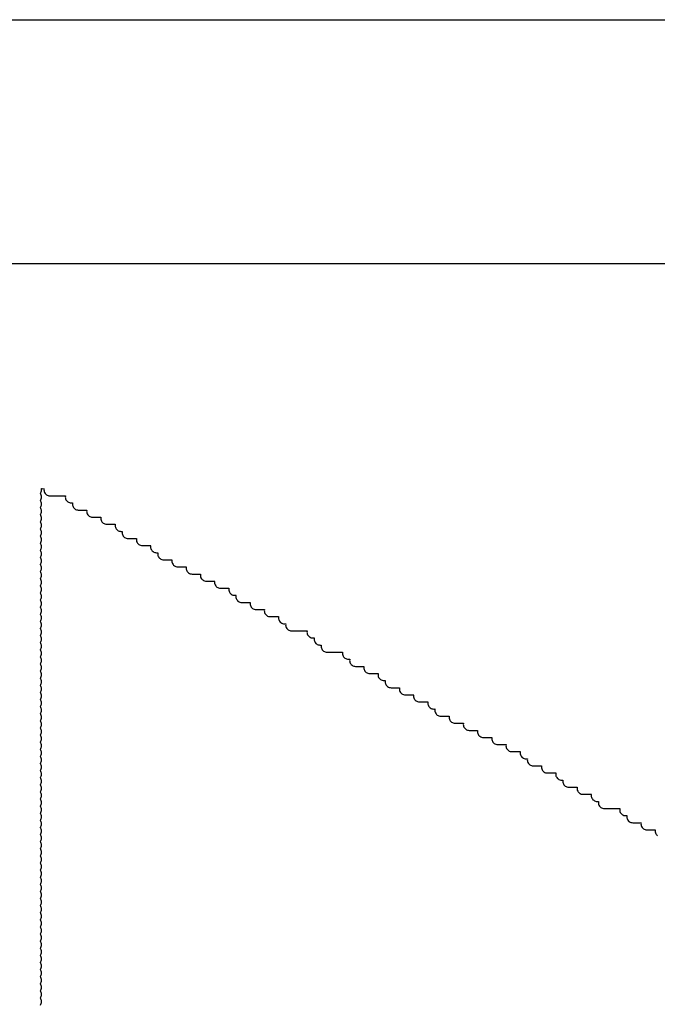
# Model space of a CAD drawing. Extents: x -0.28 to 1.53, y -0.26 to 1.53.
# Tile 17 of 45: x 1.09 to 1.14, y 1.42 to 1.5. Entities that reach past the tile are written whole.
import ezdxf

# ---------------------------------------------------------------- set-up
doc = ezdxf.new("R2010")
doc.units = 0
doc.header["$MEASUREMENT"] = 0
doc.layers.add('PCB', color=7, linetype='CONTINUOUS')
doc.layers.add('SLK-NS', color=7, linetype='CONTINUOUS')

msp = doc.modelspace()

# ---------------------------------------------------------------- linework, layer by layer
at = {"layer": 'PCB'}
msp.add_lwpolyline([(0, 1.5), (1.5, 1.5), (1.5, 0), (0, 0)], close=True, dxfattribs=at)
at = {"layer": 'SLK-NS'}
for points in [[(1.1814, 1.4794), (1.065, 1.4794)], [(1.089405, 1.416806), (1.089446, 1.416873), (1.089476, 1.416945), (1.089494, 1.417022), (1.0895, 1.4171), (1.089494, 1.417178), (1.089476, 1.417255), (1.089446, 1.417327), (1.089405, 1.417394), (1.0894, 1.4174), (1.089405, 1.417406), (1.089446, 1.417473), (1.089476, 1.417545), (1.089494, 1.417622), (1.0895, 1.4177), (1.089494, 1.417778), (1.089476, 1.417855), (1.089446, 1.417927), (1.089405, 1.417994), (1.0894, 1.418), (1.089405, 1.418006), (1.089446, 1.418073), (1.089476, 1.418145), (1.089494, 1.418222), (1.0895, 1.4183), (1.089494, 1.418378), (1.089476, 1.418455), (1.089446, 1.418527), (1.089405, 1.418594), (1.0894, 1.4186), (1.089405, 1.418606), (1.089446, 1.418673), (1.089476, 1.418745), (1.089494, 1.418822), (1.0895, 1.4189), (1.089494, 1.418978), (1.089476, 1.419055), (1.089446, 1.419127), (1.089405, 1.419194), (1.0894, 1.4192), (1.089405, 1.419206), (1.089446, 1.419273), (1.089476, 1.419345), (1.089494, 1.419422), (1.0895, 1.4195), (1.089494, 1.419578), (1.089476, 1.419655), (1.089446, 1.419727), (1.089405, 1.419794), (1.0894, 1.4198), (1.089405, 1.419806), (1.089446, 1.419873), (1.089476, 1.419945), (1.089494, 1.420022), (1.0895, 1.4201), (1.089494, 1.420178), (1.089476, 1.420255), (1.089446, 1.420327), (1.089405, 1.420394), (1.0894, 1.4204), (1.089405, 1.420406), (1.089446, 1.420473), (1.089476, 1.420545), (1.089494, 1.420622), (1.0895, 1.4207), (1.089494, 1.420778), (1.089476, 1.420855), (1.089446, 1.420927), (1.089405, 1.420994), (1.0894, 1.421), (1.089405, 1.421006), (1.089446, 1.421073), (1.089476, 1.421145), (1.089494, 1.421222), (1.0895, 1.4213), (1.089494, 1.421378), (1.089476, 1.421455), (1.089446, 1.421527), (1.089405, 1.421594), (1.0894, 1.4216), (1.089405, 1.421606), (1.089446, 1.421673), (1.089476, 1.421745), (1.089494, 1.421822), (1.0895, 1.4219), (1.089494, 1.421978), (1.089476, 1.422055), (1.089446, 1.422127), (1.089405, 1.422194), (1.0894, 1.4222), (1.089405, 1.422206), (1.089446, 1.422273), (1.089476, 1.422345), (1.089494, 1.422422), (1.0895, 1.4225), (1.089494, 1.422578), (1.089476, 1.422655), (1.089446, 1.422727), (1.089405, 1.422794), (1.0894, 1.4228), (1.089405, 1.422806), (1.089446, 1.422873), (1.089476, 1.422945), (1.089494, 1.423022), (1.0895, 1.4231), (1.089494, 1.423178), (1.089476, 1.423255), (1.089446, 1.423327), (1.089405, 1.423394), (1.0894, 1.4234), (1.089405, 1.423406), (1.089446, 1.423473), (1.089476, 1.423545), (1.089494, 1.423622), (1.0895, 1.4237), (1.089494, 1.423778), (1.089476, 1.423855), (1.089446, 1.423927), (1.089405, 1.423994), (1.0894, 1.424), (1.089405, 1.424006), (1.089446, 1.424073), (1.089476, 1.424145), (1.089494, 1.424222), (1.0895, 1.4243), (1.089494, 1.424378), (1.089476, 1.424455), (1.089446, 1.424527), (1.089405, 1.424594), (1.0894, 1.4246), (1.089405, 1.424606), (1.089446, 1.424673), (1.089476, 1.424745), (1.089494, 1.424822), (1.0895, 1.4249), (1.089494, 1.424978), (1.089476, 1.425055), (1.089446, 1.425127), (1.089405, 1.425194), (1.0894, 1.4252), (1.089405, 1.425206), (1.089446, 1.425273), (1.089476, 1.425345), (1.089494, 1.425422), (1.0895, 1.4255), (1.089494, 1.425578), (1.089476, 1.425655), (1.089446, 1.425727), (1.089405, 1.425794), (1.0894, 1.4258), (1.089405, 1.425806), (1.089446, 1.425873), (1.089476, 1.425945), (1.089494, 1.426022), (1.0895, 1.4261), (1.089494, 1.426178), (1.089476, 1.426255), (1.089446, 1.426327), (1.089405, 1.426394), (1.0894, 1.4264), (1.089405, 1.426406), (1.089446, 1.426473), (1.089476, 1.426545), (1.089494, 1.426622), (1.0895, 1.4267), (1.089494, 1.426778), (1.089476, 1.426855), (1.089446, 1.426927), (1.089405, 1.426994), (1.0894, 1.427), (1.089405, 1.427006), (1.089446, 1.427073), (1.089476, 1.427145), (1.089494, 1.427222), (1.0895, 1.4273), (1.089494, 1.427378), (1.089476, 1.427455), (1.089446, 1.427527), (1.089405, 1.427594), (1.0894, 1.4276), (1.089405, 1.427606), (1.089446, 1.427673), (1.089476, 1.427745), (1.089494, 1.427822), (1.0895, 1.4279), (1.089494, 1.427978), (1.089476, 1.428055), (1.089446, 1.428127), (1.089405, 1.428194), (1.0894, 1.4282), (1.089405, 1.428206), (1.089446, 1.428273), (1.089476, 1.428345), (1.089494, 1.428422), (1.0895, 1.4285), (1.089494, 1.428578), (1.089476, 1.428655), (1.089446, 1.428727), (1.089405, 1.428794), (1.0894, 1.4288), (1.089405, 1.428806), (1.089446, 1.428873), (1.089476, 1.428945), (1.089494, 1.429022), (1.0895, 1.4291), (1.089494, 1.429178), (1.089476, 1.429255), (1.089446, 1.429327), (1.089405, 1.429394), (1.0894, 1.4294), (1.089405, 1.429406), (1.089446, 1.429473), (1.089476, 1.429545), (1.089494, 1.429622), (1.0895, 1.4297), (1.089494, 1.429778), (1.089476, 1.429855), (1.089446, 1.429927), (1.089405, 1.429994), (1.0894, 1.43), (1.089405, 1.430006), (1.089446, 1.430073), (1.089476, 1.430145), (1.089494, 1.430222), (1.0895, 1.4303), (1.089494, 1.430378), (1.089476, 1.430455), (1.089446, 1.430527), (1.089405, 1.430594), (1.0894, 1.4306), (1.089405, 1.430606), (1.089446, 1.430673), (1.089476, 1.430745), (1.089494, 1.430822), (1.0895, 1.4309), (1.089494, 1.430978), (1.089476, 1.431055), (1.089446, 1.431127), (1.089405, 1.431194), (1.0894, 1.4312), (1.089405, 1.431206), (1.089446, 1.431273), (1.089476, 1.431345), (1.089494, 1.431422), (1.0895, 1.4315), (1.089494, 1.431578), (1.089476, 1.431655), (1.089446, 1.431727), (1.089405, 1.431794), (1.0894, 1.4318), (1.089405, 1.431806), (1.089446, 1.431873), (1.089476, 1.431945), (1.089494, 1.432022), (1.0895, 1.4321), (1.089494, 1.432178), (1.089476, 1.432255), (1.089446, 1.432327), (1.089405, 1.432394), (1.0894, 1.4324), (1.089405, 1.432406), (1.089446, 1.432473), (1.089476, 1.432545), (1.089494, 1.432622), (1.0895, 1.4327), (1.089494, 1.432778), (1.089476, 1.432855), (1.089446, 1.432927), (1.089405, 1.432994), (1.0894, 1.433), (1.089405, 1.433006), (1.089446, 1.433073), (1.089476, 1.433145), (1.089494, 1.433222), (1.0895, 1.4333), (1.089494, 1.433378), (1.089476, 1.433455), (1.089446, 1.433527), (1.089405, 1.433594), (1.0894, 1.4336), (1.089405, 1.433606), (1.089446, 1.433673), (1.089476, 1.433745), (1.089494, 1.433822), (1.0895, 1.4339), (1.089494, 1.433978), (1.089476, 1.434055), (1.089446, 1.434127), (1.089405, 1.434194), (1.0894, 1.4342), (1.089405, 1.434206), (1.089446, 1.434273), (1.089476, 1.434345), (1.089494, 1.434422), (1.0895, 1.4345), (1.089494, 1.434578), (1.089476, 1.434655), (1.089446, 1.434727), (1.089405, 1.434794), (1.0894, 1.4348), (1.089405, 1.434806), (1.089446, 1.434873), (1.089476, 1.434945), (1.089494, 1.435022), (1.0895, 1.4351), (1.089494, 1.435178), (1.089476, 1.435255), (1.089446, 1.435327), (1.089405, 1.435394), (1.0894, 1.4354), (1.089405, 1.435406), (1.089446, 1.435473), (1.089476, 1.435545), (1.089494, 1.435622), (1.0895, 1.4357), (1.089494, 1.435778), (1.089476, 1.435855), (1.089446, 1.435927), (1.089405, 1.435994), (1.0894, 1.436), (1.089405, 1.436006), (1.089446, 1.436073), (1.089476, 1.436145), (1.089494, 1.436222), (1.0895, 1.4363), (1.089494, 1.436378), (1.089476, 1.436455), (1.089446, 1.436527), (1.089405, 1.436594), (1.0894, 1.4366), (1.089405, 1.436606), (1.089446, 1.436673), (1.089476, 1.436745), (1.089494, 1.436822), (1.0895, 1.4369), (1.089494, 1.436978), (1.089476, 1.437055), (1.089446, 1.437127), (1.089405, 1.437194), (1.0894, 1.4372), (1.089405, 1.437206), (1.089446, 1.437273), (1.089476, 1.437345), (1.089494, 1.437422), (1.0895, 1.4375), (1.089494, 1.437578), (1.089476, 1.437655), (1.089446, 1.437727), (1.089405, 1.437794), (1.0894, 1.4378), (1.089405, 1.437806), (1.089446, 1.437873), (1.089476, 1.437945), (1.089494, 1.438022), (1.0895, 1.4381), (1.089494, 1.438178), (1.089476, 1.438255), (1.089446, 1.438327), (1.089405, 1.438394), (1.0894, 1.4384), (1.089405, 1.438406), (1.089446, 1.438473), (1.089476, 1.438545), (1.089494, 1.438622), (1.0895, 1.4387), (1.089494, 1.438778), (1.089476, 1.438855), (1.089446, 1.438927), (1.089405, 1.438994), (1.0894, 1.439), (1.089405, 1.439006), (1.089446, 1.439073), (1.089476, 1.439145), (1.089494, 1.439222), (1.0895, 1.4393), (1.089494, 1.439378), (1.089476, 1.439455), (1.089446, 1.439527), (1.089405, 1.439594), (1.0894, 1.4396), (1.089405, 1.439606), (1.089446, 1.439673), (1.089476, 1.439745), (1.089494, 1.439822), (1.0895, 1.4399), (1.089494, 1.439978), (1.089476, 1.440055), (1.089446, 1.440127), (1.089405, 1.440194), (1.0894, 1.4402), (1.089405, 1.440206), (1.089446, 1.440273), (1.089476, 1.440345), (1.089494, 1.440422), (1.0895, 1.4405), (1.089494, 1.440578), (1.089476, 1.440655), (1.089446, 1.440727), (1.089405, 1.440794), (1.0894, 1.4408), (1.089405, 1.440806), (1.089446, 1.440873), (1.089476, 1.440945), (1.089494, 1.441022), (1.0895, 1.4411), (1.089494, 1.441178), (1.089476, 1.441255), (1.089446, 1.441327), (1.089405, 1.441394), (1.0894, 1.4414), (1.089405, 1.441406), (1.089446, 1.441473), (1.089476, 1.441545), (1.089494, 1.441622), (1.0895, 1.4417), (1.089494, 1.441778), (1.089476, 1.441855), (1.089446, 1.441927), (1.089405, 1.441994), (1.0894, 1.442), (1.089405, 1.442006), (1.089446, 1.442073), (1.089476, 1.442145), (1.089494, 1.442222), (1.0895, 1.4423), (1.089494, 1.442378), (1.089476, 1.442455), (1.089446, 1.442527), (1.089405, 1.442594), (1.0894, 1.4426), (1.089405, 1.442606), (1.089446, 1.442673), (1.089476, 1.442745), (1.089494, 1.442822), (1.0895, 1.4429), (1.089494, 1.442978), (1.089476, 1.443055), (1.089446, 1.443127), (1.089405, 1.443194), (1.0894, 1.4432), (1.089405, 1.443206), (1.089446, 1.443273), (1.089476, 1.443345), (1.089494, 1.443422), (1.0895, 1.4435), (1.089494, 1.443578), (1.089476, 1.443655), (1.089446, 1.443727), (1.089405, 1.443794), (1.0894, 1.4438), (1.089405, 1.443806), (1.089446, 1.443873), (1.089476, 1.443945), (1.089494, 1.444022), (1.0895, 1.4441), (1.089494, 1.444178), (1.089476, 1.444255), (1.089446, 1.444327), (1.089405, 1.444394), (1.0894, 1.4444), (1.089405, 1.444406), (1.089446, 1.444473), (1.089476, 1.444545), (1.089494, 1.444622), (1.0895, 1.4447), (1.089494, 1.444778), (1.089476, 1.444855), (1.089446, 1.444927), (1.089405, 1.444994), (1.0894, 1.445), (1.089405, 1.445006), (1.089446, 1.445073), (1.089476, 1.445145), (1.089494, 1.445222), (1.0895, 1.4453), (1.089494, 1.445378), (1.089476, 1.445455), (1.089446, 1.445527), (1.089405, 1.445594), (1.0894, 1.4456), (1.089405, 1.445606), (1.089446, 1.445673), (1.089476, 1.445745), (1.089494, 1.445822), (1.0895, 1.4459), (1.089494, 1.445978), (1.089476, 1.446055), (1.089446, 1.446127), (1.089405, 1.446194), (1.0894, 1.4462), (1.089405, 1.446206), (1.089446, 1.446273), (1.089476, 1.446345), (1.089494, 1.446422), (1.0895, 1.4465), (1.089494, 1.446578), (1.089476, 1.446655), (1.089446, 1.446727), (1.089405, 1.446794), (1.0894, 1.4468), (1.089405, 1.446806), (1.089446, 1.446873), (1.089476, 1.446945), (1.089494, 1.447022), (1.0895, 1.4471), (1.089494, 1.447178), (1.089476, 1.447255), (1.089446, 1.447327), (1.089405, 1.447394), (1.0894, 1.4474), (1.089405, 1.447406), (1.089446, 1.447473), (1.089476, 1.447545), (1.089494, 1.447622), (1.0895, 1.4477), (1.089494, 1.447778), (1.089476, 1.447855), (1.089446, 1.447927), (1.089405, 1.447994), (1.0894, 1.448), (1.089405, 1.448006), (1.089446, 1.448073), (1.089476, 1.448145), (1.089494, 1.448222), (1.0895, 1.4483), (1.089494, 1.448378), (1.089476, 1.448455), (1.089446, 1.448527), (1.089405, 1.448594), (1.0894, 1.4486), (1.089405, 1.448606), (1.089446, 1.448673), (1.089476, 1.448745), (1.089494, 1.448822), (1.0895, 1.4489), (1.089494, 1.448978), (1.089476, 1.449055), (1.089446, 1.449127), (1.089405, 1.449194), (1.0894, 1.4492), (1.089405, 1.449206), (1.089446, 1.449273), (1.089476, 1.449345), (1.089494, 1.449422), (1.0895, 1.4495), (1.089494, 1.449578), (1.089476, 1.449655), (1.089446, 1.449727), (1.089405, 1.449794), (1.0894, 1.4498), (1.089405, 1.449806), (1.089446, 1.449873), (1.089476, 1.449945), (1.089494, 1.450022), (1.0895, 1.4501), (1.089494, 1.450178), (1.089476, 1.450255), (1.089446, 1.450327), (1.089405, 1.450394), (1.0894, 1.4504), (1.089405, 1.450406), (1.089446, 1.450473), (1.089476, 1.450545), (1.089494, 1.450622), (1.0895, 1.4507), (1.089494, 1.450778), (1.089476, 1.450855), (1.089446, 1.450927), (1.089405, 1.450994), (1.0894, 1.451), (1.089405, 1.451006), (1.089446, 1.451073), (1.089476, 1.451145), (1.089494, 1.451222), (1.0895, 1.4513), (1.089494, 1.451378), (1.089476, 1.451455), (1.089446, 1.451527), (1.089405, 1.451594), (1.0894, 1.4516), (1.089405, 1.451606), (1.089446, 1.451673), (1.089476, 1.451745), (1.089494, 1.451822), (1.0895, 1.4519), (1.089494, 1.451978), (1.089476, 1.452055), (1.089446, 1.452127), (1.089405, 1.452194), (1.0894, 1.4522), (1.089405, 1.452206), (1.089446, 1.452273), (1.089476, 1.452345), (1.089494, 1.452422), (1.0895, 1.4525), (1.089494, 1.452578), (1.089476, 1.452655), (1.089446, 1.452727), (1.089405, 1.452794), (1.0894, 1.4528), (1.089405, 1.452806), (1.089446, 1.452873), (1.089476, 1.452945), (1.089494, 1.453022), (1.0895, 1.4531), (1.089494, 1.453178), (1.089476, 1.453255), (1.089446, 1.453327), (1.089405, 1.453394), (1.0894, 1.4534), (1.089405, 1.453406), (1.089446, 1.453473), (1.089476, 1.453545), (1.089494, 1.453622), (1.0895, 1.4537), (1.089494, 1.453778), (1.089476, 1.453855), (1.089446, 1.453927), (1.089405, 1.453994), (1.0894, 1.454), (1.089405, 1.454006), (1.089446, 1.454073), (1.089476, 1.454145), (1.089494, 1.454222), (1.0895, 1.4543), (1.089494, 1.454378), (1.089476, 1.454455), (1.089446, 1.454527), (1.089405, 1.454594), (1.0894, 1.4546), (1.089405, 1.454606), (1.089446, 1.454673), (1.089476, 1.454745), (1.089494, 1.454822), (1.0895, 1.4549), (1.089494, 1.454978), (1.089476, 1.455055), (1.089446, 1.455127), (1.089405, 1.455194), (1.0894, 1.4552), (1.089405, 1.455206), (1.089446, 1.455273), (1.089476, 1.455345), (1.089494, 1.455422), (1.0895, 1.4555), (1.089494, 1.455578), (1.089476, 1.455655), (1.089446, 1.455727), (1.089405, 1.455794), (1.0894, 1.4558), (1.089405, 1.455806), (1.089446, 1.455873), (1.089476, 1.455945), (1.089494, 1.456022), (1.0895, 1.4561), (1.089494, 1.456178), (1.089476, 1.456255), (1.089446, 1.456327), (1.089405, 1.456394), (1.0894, 1.4564), (1.089405, 1.456406), (1.089446, 1.456473), (1.089476, 1.456545), (1.089494, 1.456622), (1.0895, 1.4567), (1.089494, 1.456778), (1.089476, 1.456855), (1.089446, 1.456927), (1.089405, 1.456994), (1.0894, 1.457), (1.089405, 1.457006), (1.089446, 1.457073), (1.089476, 1.457145), (1.089494, 1.457222), (1.0895, 1.4573), (1.089494, 1.457378), (1.089476, 1.457455), (1.089446, 1.457527), (1.089405, 1.457594), (1.0894, 1.4576), (1.089405, 1.457606), (1.089446, 1.457673), (1.089476, 1.457745), (1.089494, 1.457822), (1.0895, 1.4579), (1.089494, 1.457978), (1.089476, 1.458055), (1.089446, 1.458127), (1.089405, 1.458194), (1.0894, 1.4582), (1.089405, 1.458206), (1.089446, 1.458273), (1.089476, 1.458345), (1.089494, 1.458422), (1.0895, 1.4585), (1.089494, 1.458578), (1.089476, 1.458655), (1.089446, 1.458727), (1.089405, 1.458794), (1.0894, 1.4588), (1.089405, 1.458806), (1.089446, 1.458873), (1.089476, 1.458945), (1.089494, 1.459022), (1.0895, 1.4591), (1.089494, 1.459178), (1.089476, 1.459255), (1.089446, 1.459327), (1.089405, 1.459394), (1.0894, 1.4594), (1.089405, 1.459406), (1.089446, 1.459473), (1.089476, 1.459545), (1.089494, 1.459622), (1.0895, 1.4597), (1.089494, 1.459778), (1.089476, 1.459855), (1.089446, 1.459927), (1.089405, 1.459994), (1.0894, 1.46), (1.089405, 1.460006), (1.089446, 1.460073), (1.089476, 1.460145), (1.089494, 1.460222), (1.0895, 1.4603), (1.089494, 1.460378), (1.089485, 1.460415), (1.089522, 1.460406), (1.0896, 1.4604), (1.089711, 1.4604), (1.089706, 1.460378), (1.0897, 1.4603), (1.089706, 1.460222), (1.089724, 1.460145), (1.089754, 1.460073), (1.089795, 1.460006), (1.089846, 1.459946), (1.089906, 1.459895), (1.089973, 1.459854), (1.090045, 1.459824), (1.090122, 1.459806), (1.0902, 1.4598), (1.091511, 1.4598), (1.091506, 1.459778), (1.0915, 1.4597), (1.091506, 1.459622), (1.091524, 1.459545), (1.091554, 1.459473), (1.091595, 1.459406), (1.091646, 1.459346), (1.091706, 1.459295), (1.091773, 1.459254), (1.091845, 1.459224), (1.091922, 1.459206), (1.092, 1.4592), (1.092111, 1.4592), (1.092106, 1.459178), (1.0921, 1.4591), (1.092106, 1.459022), (1.092124, 1.458945), (1.092154, 1.458873), (1.092195, 1.458806), (1.092246, 1.458746), (1.092306, 1.458695), (1.092373, 1.458654), (1.092445, 1.458624), (1.092522, 1.458606), (1.0926, 1.4586), (1.093311, 1.4586), (1.093306, 1.458578), (1.0933, 1.4585), (1.093306, 1.458422), (1.093324, 1.458345), (1.093354, 1.458273), (1.093395, 1.458206), (1.093446, 1.458146), (1.093506, 1.458095), (1.093573, 1.458054), (1.093645, 1.458024), (1.093722, 1.458006), (1.0938, 1.458), (1.094511, 1.458), (1.094506, 1.457978), (1.0945, 1.4579), (1.094506, 1.457822), (1.094524, 1.457745), (1.094554, 1.457673), (1.094595, 1.457606), (1.094646, 1.457546), (1.094706, 1.457495), (1.094773, 1.457454), (1.094845, 1.457424), (1.094922, 1.457406), (1.095, 1.4574), (1.095711, 1.4574), (1.095706, 1.457378), (1.0957, 1.4573), (1.095706, 1.457222), (1.095724, 1.457145), (1.095754, 1.457073), (1.095795, 1.457006), (1.095846, 1.456946), (1.095906, 1.456895), (1.095973, 1.456854), (1.096045, 1.456824), (1.096122, 1.456806), (1.0962, 1.4568), (1.096311, 1.4568), (1.096306, 1.456778), (1.0963, 1.4567), (1.096306, 1.456622), (1.096324, 1.456545), (1.096354, 1.456473), (1.096395, 1.456406), (1.096446, 1.456346), (1.096506, 1.456295), (1.096573, 1.456254), (1.096645, 1.456224), (1.096722, 1.456206), (1.0968, 1.4562), (1.097511, 1.4562), (1.097506, 1.456178), (1.0975, 1.4561), (1.097506, 1.456022), (1.097524, 1.455945), (1.097554, 1.455873), (1.097595, 1.455806), (1.097646, 1.455746), (1.097706, 1.455695), (1.097773, 1.455654), (1.097845, 1.455624), (1.097922, 1.455606), (1.098, 1.4556), (1.098711, 1.4556), (1.098706, 1.455578), (1.0987, 1.4555), (1.098706, 1.455422), (1.098724, 1.455345), (1.098754, 1.455273), (1.098795, 1.455206), (1.098846, 1.455146), (1.098906, 1.455095), (1.098973, 1.455054), (1.099045, 1.455024), (1.099122, 1.455006), (1.0992, 1.455), (1.099311, 1.455), (1.099306, 1.454978), (1.0993, 1.4549), (1.099306, 1.454822), (1.099324, 1.454745), (1.099354, 1.454673), (1.099395, 1.454606), (1.099446, 1.454546), (1.099506, 1.454495), (1.099573, 1.454454), (1.099645, 1.454424), (1.099722, 1.454406), (1.0998, 1.4544), (1.100511, 1.4544), (1.100506, 1.454378), (1.1005, 1.4543), (1.100506, 1.454222), (1.100524, 1.454145), (1.100554, 1.454073), (1.100595, 1.454006), (1.100646, 1.453946), (1.100706, 1.453895), (1.100773, 1.453854), (1.100845, 1.453824), (1.100922, 1.453806), (1.101, 1.4538), (1.101711, 1.4538), (1.101706, 1.453778), (1.1017, 1.4537), (1.101706, 1.453622), (1.101724, 1.453545), (1.101754, 1.453473), (1.101795, 1.453406), (1.101846, 1.453346), (1.101906, 1.453295), (1.101973, 1.453254), (1.102045, 1.453224), (1.102122, 1.453206), (1.1022, 1.4532), (1.102911, 1.4532), (1.102906, 1.453178), (1.1029, 1.4531), (1.102906, 1.453022), (1.102924, 1.452945), (1.102954, 1.452873), (1.102995, 1.452806), (1.103046, 1.452746), (1.103106, 1.452695), (1.103173, 1.452654), (1.103245, 1.452624), (1.103322, 1.452606), (1.1034, 1.4526), (1.104111, 1.4526), (1.104106, 1.452578), (1.1041, 1.4525), (1.104106, 1.452422), (1.104124, 1.452345), (1.104154, 1.452273), (1.104195, 1.452206), (1.104246, 1.452146), (1.104306, 1.452095), (1.104373, 1.452054), (1.104445, 1.452024), (1.104522, 1.452006), (1.1046, 1.452), (1.105311, 1.452), (1.105306, 1.451978), (1.1053, 1.4519), (1.105306, 1.451822), (1.105324, 1.451745), (1.105354, 1.451673), (1.105395, 1.451606), (1.105446, 1.451546), (1.105506, 1.451495), (1.105573, 1.451454), (1.105645, 1.451424), (1.105722, 1.451406), (1.1058, 1.4514), (1.105911, 1.4514), (1.105906, 1.451378), (1.1059, 1.4513), (1.105906, 1.451222), (1.105924, 1.451145), (1.105954, 1.451073), (1.105995, 1.451006), (1.106046, 1.450946), (1.106106, 1.450895), (1.106173, 1.450854), (1.106245, 1.450824), (1.106322, 1.450806), (1.1064, 1.4508), (1.107111, 1.4508), (1.107106, 1.450778), (1.1071, 1.4507), (1.107106, 1.450622), (1.107124, 1.450545), (1.107154, 1.450473), (1.107195, 1.450406), (1.107246, 1.450346), (1.107306, 1.450295), (1.107373, 1.450254), (1.107445, 1.450224), (1.107522, 1.450206), (1.1076, 1.4502), (1.108311, 1.4502), (1.108306, 1.450178), (1.1083, 1.4501), (1.108306, 1.450022), (1.108324, 1.449945), (1.108354, 1.449873), (1.108395, 1.449806), (1.108446, 1.449746), (1.108506, 1.449695), (1.108573, 1.449654), (1.108645, 1.449624), (1.108722, 1.449606), (1.1088, 1.4496), (1.109511, 1.4496), (1.109506, 1.449578), (1.1095, 1.4495), (1.109506, 1.449422), (1.109524, 1.449345), (1.109554, 1.449273), (1.109595, 1.449206), (1.109646, 1.449146), (1.109706, 1.449095), (1.109773, 1.449054), (1.109845, 1.449024), (1.109922, 1.449006), (1.11, 1.449), (1.110111, 1.449), (1.110106, 1.448978), (1.1101, 1.4489), (1.110106, 1.448822), (1.110124, 1.448745), (1.110154, 1.448673), (1.110195, 1.448606), (1.110246, 1.448546), (1.110306, 1.448495), (1.110373, 1.448454), (1.110445, 1.448424), (1.110522, 1.448406), (1.1106, 1.4484), (1.111911, 1.4484), (1.111906, 1.448378), (1.1119, 1.4483), (1.111906, 1.448222), (1.111924, 1.448145), (1.111954, 1.448073), (1.111995, 1.448006), (1.112046, 1.447946), (1.112106, 1.447895), (1.112173, 1.447854), (1.112245, 1.447824), (1.112322, 1.447806), (1.1124, 1.4478), (1.112511, 1.4478), (1.112506, 1.447778), (1.1125, 1.4477), (1.112506, 1.447622), (1.112524, 1.447545), (1.112554, 1.447473), (1.112595, 1.447406), (1.112646, 1.447346), (1.112706, 1.447295), (1.112773, 1.447254), (1.112845, 1.447224), (1.112922, 1.447206), (1.113, 1.4472), (1.113111, 1.4472), (1.113106, 1.447178), (1.1131, 1.4471), (1.113106, 1.447022), (1.113124, 1.446945), (1.113154, 1.446873), (1.113195, 1.446806), (1.113246, 1.446746), (1.113306, 1.446695), (1.113373, 1.446654), (1.113445, 1.446624), (1.113522, 1.446606), (1.1136, 1.4466), (1.114911, 1.4466), (1.114906, 1.446578), (1.1149, 1.4465), (1.114906, 1.446422), (1.114924, 1.446345), (1.114954, 1.446273), (1.114995, 1.446206), (1.115046, 1.446146), (1.115106, 1.446095), (1.115173, 1.446054), (1.115245, 1.446024), (1.115322, 1.446006), (1.1154, 1.446), (1.115511, 1.446), (1.115506, 1.445978), (1.1155, 1.4459), (1.115506, 1.445822), (1.115524, 1.445745), (1.115554, 1.445673), (1.115595, 1.445606), (1.115646, 1.445546), (1.115706, 1.445495), (1.115773, 1.445454), (1.115845, 1.445424), (1.115922, 1.445406), (1.116, 1.4454), (1.116711, 1.4454), (1.116706, 1.445378), (1.1167, 1.4453), (1.116706, 1.445222), (1.116724, 1.445145), (1.116754, 1.445073), (1.116795, 1.445006), (1.116846, 1.444946), (1.116906, 1.444895), (1.116973, 1.444854), (1.117045, 1.444824), (1.117122, 1.444806), (1.1172, 1.4448), (1.117911, 1.4448), (1.117906, 1.444778), (1.1179, 1.4447), (1.117906, 1.444622), (1.117924, 1.444545), (1.117954, 1.444473), (1.117995, 1.444406), (1.118046, 1.444346), (1.118106, 1.444295), (1.118173, 1.444254), (1.118245, 1.444224), (1.118322, 1.444206), (1.1184, 1.4442), (1.118511, 1.4442), (1.118506, 1.444178), (1.1185, 1.4441), (1.118506, 1.444022), (1.118524, 1.443945), (1.118554, 1.443873), (1.118595, 1.443806), (1.118646, 1.443746), (1.118706, 1.443695), (1.118773, 1.443654), (1.118845, 1.443624), (1.118922, 1.443606), (1.119, 1.4436), (1.119711, 1.4436), (1.119706, 1.443578), (1.1197, 1.4435), (1.119706, 1.443422), (1.119724, 1.443345), (1.119754, 1.443273), (1.119795, 1.443206), (1.119846, 1.443146), (1.119906, 1.443095), (1.119973, 1.443054), (1.120045, 1.443024), (1.120122, 1.443006), (1.1202, 1.443), (1.120911, 1.443), (1.120906, 1.442978), (1.1209, 1.4429), (1.120906, 1.442822), (1.120924, 1.442745), (1.120954, 1.442673), (1.120995, 1.442606), (1.121046, 1.442546), (1.121106, 1.442495), (1.121173, 1.442454), (1.121245, 1.442424), (1.121322, 1.442406), (1.1214, 1.4424), (1.122111, 1.4424), (1.122106, 1.442378), (1.1221, 1.4423), (1.122106, 1.442222), (1.122124, 1.442145), (1.122154, 1.442073), (1.122195, 1.442006), (1.122246, 1.441946), (1.122306, 1.441895), (1.122373, 1.441854), (1.122445, 1.441824), (1.122522, 1.441806), (1.1226, 1.4418), (1.122711, 1.4418), (1.122706, 1.441778), (1.1227, 1.4417), (1.122706, 1.441622), (1.122724, 1.441545), (1.122754, 1.441473), (1.122795, 1.441406), (1.122846, 1.441346), (1.122906, 1.441295), (1.122973, 1.441254), (1.123045, 1.441224), (1.123122, 1.441206), (1.1232, 1.4412), (1.123911, 1.4412), (1.123906, 1.441178), (1.1239, 1.4411), (1.123906, 1.441022), (1.123924, 1.440945), (1.123954, 1.440873), (1.123995, 1.440806), (1.124046, 1.440746), (1.124106, 1.440695), (1.124173, 1.440654), (1.124245, 1.440624), (1.124322, 1.440606), (1.1244, 1.4406), (1.125111, 1.4406), (1.125106, 1.440578), (1.1251, 1.4405), (1.125106, 1.440422), (1.125124, 1.440345), (1.125154, 1.440273), (1.125195, 1.440206), (1.125246, 1.440146), (1.125306, 1.440095), (1.125373, 1.440054), (1.125445, 1.440024), (1.125522, 1.440006), (1.1256, 1.44), (1.126311, 1.44), (1.126306, 1.439978), (1.1263, 1.4399), (1.126306, 1.439822), (1.126324, 1.439745), (1.126354, 1.439673), (1.126395, 1.439606), (1.126446, 1.439546), (1.126506, 1.439495), (1.126573, 1.439454), (1.126645, 1.439424), (1.126722, 1.439406), (1.1268, 1.4394), (1.127511, 1.4394), (1.127506, 1.439378), (1.1275, 1.4393), (1.127506, 1.439222), (1.127524, 1.439145), (1.127554, 1.439073), (1.127595, 1.439006), (1.127646, 1.438946), (1.127706, 1.438895), (1.127773, 1.438854), (1.127845, 1.438824), (1.127922, 1.438806), (1.128, 1.4388), (1.128711, 1.4388), (1.128706, 1.438778), (1.1287, 1.4387), (1.128706, 1.438622), (1.128724, 1.438545), (1.128754, 1.438473), (1.128795, 1.438406), (1.128846, 1.438346), (1.128906, 1.438295), (1.128973, 1.438254), (1.129045, 1.438224), (1.129122, 1.438206), (1.1292, 1.4382), (1.129911, 1.4382), (1.129906, 1.438178), (1.1299, 1.4381), (1.129906, 1.438022), (1.129924, 1.437945), (1.129954, 1.437873), (1.129995, 1.437806), (1.130046, 1.437746), (1.130106, 1.437695), (1.130173, 1.437654), (1.130245, 1.437624), (1.130322, 1.437606), (1.1304, 1.4376), (1.130511, 1.4376), (1.130506, 1.437578), (1.1305, 1.4375), (1.130506, 1.437422), (1.130524, 1.437345), (1.130554, 1.437273), (1.130595, 1.437206), (1.130646, 1.437146), (1.130706, 1.437095), (1.130773, 1.437054), (1.130845, 1.437024), (1.130922, 1.437006), (1.131, 1.437), (1.131711, 1.437), (1.131706, 1.436978), (1.1317, 1.4369), (1.131706, 1.436822), (1.131724, 1.436745), (1.131754, 1.436673), (1.131795, 1.436606), (1.131846, 1.436546), (1.131906, 1.436495), (1.131973, 1.436454), (1.132045, 1.436424), (1.132122, 1.436406), (1.1322, 1.4364), (1.132911, 1.4364), (1.132906, 1.436378), (1.1329, 1.4363), (1.132906, 1.436222), (1.132924, 1.436145), (1.132954, 1.436073), (1.132995, 1.436006), (1.133046, 1.435946), (1.133106, 1.435895), (1.133173, 1.435854), (1.133245, 1.435824), (1.133322, 1.435806), (1.1334, 1.4358), (1.133511, 1.4358), (1.133506, 1.435778), (1.1335, 1.4357), (1.133506, 1.435622), (1.133524, 1.435545), (1.133554, 1.435473), (1.133595, 1.435406), (1.133646, 1.435346), (1.133706, 1.435295), (1.133773, 1.435254), (1.133845, 1.435224), (1.133922, 1.435206), (1.134, 1.4352), (1.134711, 1.4352), (1.134706, 1.435178), (1.1347, 1.4351), (1.134706, 1.435022), (1.134724, 1.434945), (1.134754, 1.434873), (1.134795, 1.434806), (1.134846, 1.434746), (1.134906, 1.434695), (1.134973, 1.434654), (1.135045, 1.434624), (1.135122, 1.434606), (1.1352, 1.4346), (1.135911, 1.4346), (1.135906, 1.434578), (1.1359, 1.4345), (1.135906, 1.434422), (1.135924, 1.434345), (1.135954, 1.434273), (1.135995, 1.434206), (1.136046, 1.434146), (1.136106, 1.434095), (1.136173, 1.434054), (1.136245, 1.434024), (1.136322, 1.434006), (1.1364, 1.434), (1.136511, 1.434), (1.136506, 1.433978), (1.1365, 1.4339), (1.136506, 1.433822), (1.136524, 1.433745), (1.136554, 1.433673), (1.136595, 1.433606), (1.136646, 1.433546), (1.136706, 1.433495), (1.136773, 1.433454), (1.136845, 1.433424), (1.136922, 1.433406), (1.137, 1.4334), (1.138311, 1.4334), (1.138306, 1.433378), (1.1383, 1.4333), (1.138306, 1.433222), (1.138324, 1.433145), (1.138354, 1.433073), (1.138395, 1.433006), (1.138446, 1.432946), (1.138506, 1.432895), (1.138573, 1.432854), (1.138645, 1.432824), (1.138722, 1.432806), (1.1388, 1.4328), (1.138911, 1.4328), (1.138906, 1.432778), (1.1389, 1.4327), (1.138906, 1.432622), (1.138924, 1.432545), (1.138954, 1.432473), (1.138995, 1.432406), (1.139046, 1.432346), (1.139106, 1.432295), (1.139173, 1.432254), (1.139245, 1.432224), (1.139322, 1.432206), (1.1394, 1.4322), (1.140111, 1.4322), (1.140106, 1.432178), (1.1401, 1.4321), (1.140106, 1.432022), (1.140124, 1.431945), (1.140154, 1.431873), (1.140195, 1.431806), (1.140246, 1.431746), (1.140306, 1.431695), (1.140373, 1.431654), (1.140445, 1.431624), (1.140522, 1.431606), (1.1406, 1.4316), (1.141311, 1.4316), (1.141306, 1.431578), (1.1413, 1.4315), (1.141306, 1.431422), (1.141324, 1.431345), (1.141354, 1.431273), (1.141395, 1.431206), (1.141446, 1.431146), (1.141506, 1.431095)]]:
    msp.add_lwpolyline(points, dxfattribs=at)

doc.saveas('drawing.dxf')
